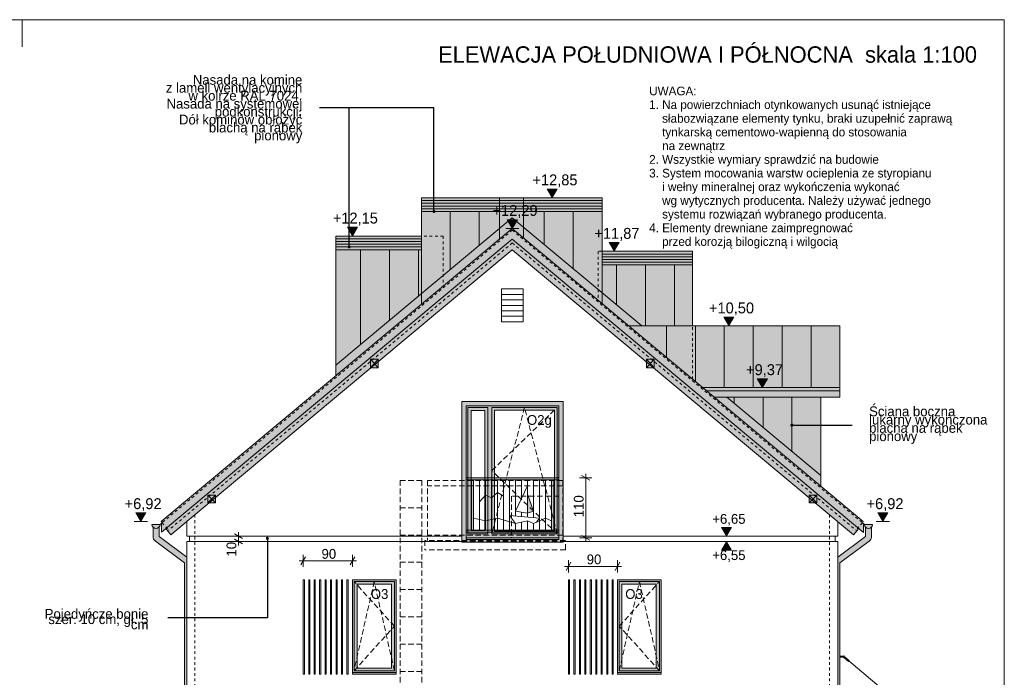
# Model space of a CAD drawing. Extents: x -149893 to 127691, y 5328 to 37028.
# Tile 28 of 88: x -43348 to -25305, y 24975 to 37028. Entities that reach past the tile are written whole.
import ezdxf

# ---------------------------------------------------------------- set-up
doc = ezdxf.new("R2010")
doc.units = 0
doc.header["$MEASUREMENT"] = 0
doc.linetypes.add('Hidden Line', pattern=[100, 50, -50])
doc.linetypes.add('Krawędzie ukryte', pattern=[150, 100, -50])
for name, color, linetype, lineweight in [('A-Opisy_Nr_Pióra__21', 7, 'Continuous', 13), ('Arch balustrady_Nr_Pióra__101', 8, 'Continuous', 13), ('Arch balustrady_Nr_Pióra__5', 7, 'Continuous', 13), ('Arch okna_Nr_Pióra__100', 2, 'Continuous', 13), ('Arch okna_Nr_Pióra__5', 7, 'Continuous', 13), ('Arch opisy okien_Nr_Pióra__21', 7, 'Continuous', 13), ('Arch opisy_Nr_Pióra__21', 7, 'Continuous', 13), ('ARCH TABELA_Nr_Pióra__21', 7, 'Continuous', 13), ('Arch wymiary_Nr_Pióra__21', 7, 'Continuous', 13), ('Arch wymiary_Nr_Pióra__5', 7, 'Continuous', 13), ('Arch wyposażenie_Nr_Pióra__21', 7, 'Continuous', 13), ('INWENT DACH_Nr_Pióra__21', 7, 'Continuous', 13), ('INWENT KONST. DREWNIANA_Nr_Pióra__21', 7, 'Continuous', 13), ('INWENT ODWODNIENIE_Nr_Pióra__21', 7, 'Continuous', 13), ('INWENT. OKNA_Nr_Pióra__5', 7, 'Continuous', 13), ('INWENT.ŚCIANY_Nr_Pióra__5', 7, 'Continuous', 13)]:
    doc.layers.add(name, color=color, linetype=linetype, lineweight=lineweight)
for name, color, linetype, lineweight, true_color in [('ARCH dach_Nr_Pióra__2', 7, 'Continuous', 13, 0x7f7f7f), ('arch izolacje_Nr_Pióra__9', 7, 'Continuous', 13, 0x3dad99), ('Arch kolorystyka_Nr_Pióra__74', 7, 'Continuous', 20, 0xe4ad2c), ('Arch kolorystyka_Nr_Pióra__81', 7, 'Continuous', 13, 0x6a6a6a), ('Arch okna_Nr_Pióra__82', 7, 'Continuous', 20, 0xaaaaaa), ('INWENT BALUSTRADY_Nr_Pióra__2', 7, 'Continuous', 13, 0x7f7f7f), ('INWENT STROPY_Nr_Pióra__2', 7, 'Continuous', 13, 0x7f7f7f), ('INWENT.ŚCIANY_Nr_Pióra__2', 7, 'Continuous', 13, 0x7f7f7f)]:
    doc.layers.add(name, color=color, linetype=linetype, lineweight=lineweight, true_color=true_color)
doc.layers.add('Arch wymiary', color=7, linetype='Continuous')
doc.styles.add('GENERATED_STYLE_1', font='txt')
doc.styles.add('GENERATED_STYLE_11', font='txt')
doc.styles.add('GENERATED_STYLE_12', font='txt')
doc.styles.add('GENERATED_STYLE_3', font='txt')
doc.styles.add('GENERATED_STYLE_4', font='txt')
doc.styles.add('GENERATED_STYLE_8', font='txt')
doc.dimstyles.new('GENERATED_STYLE__5', dxfattribs={"dimtxt": 179.999995, "dimasz": 114, "dimexe": 0.18, "dimexo": 0, "dimgap": 0.09, "dimtad": 1, "dimtih": 1, "dimtoh": 1, "dimdec": 0, "dimlfac": 0.1, "dimzin": 0, "dimdsep": 46, "dimtxsty": 'GENERATED_STYLE_3', "dimblk": 'ARROWHEAD_2', "dimblk1": 'ARROWHEAD_2', "dimblk2": 'ARROWHEAD_2', "dimcen": 0.09, "dimclrd": 7, "dimclre": 7, "dimclrt": 7, "dimazin": 0, "dimtfac": 1, "dimtdec": 4, "dimtmove": 0, "dimatfit": 3, "dimfxl": 0, "dimtolj": 1, "dimtzin": 0, "dimarcsym": 0})
doc.dimstyles.new('GENERATED_STYLE__6', dxfattribs={"dimtxt": 179.999995, "dimasz": 114, "dimexe": 0.18, "dimexo": 0, "dimgap": 0.09, "dimtad": 1, "dimdec": 0, "dimlfac": 0.1, "dimzin": 0, "dimdsep": 46, "dimtxsty": 'GENERATED_STYLE_3', "dimblk": 'ARROWHEAD_2', "dimblk1": 'ARROWHEAD_2', "dimblk2": 'ARROWHEAD_2', "dimcen": 0.09, "dimclrd": 7, "dimclre": 7, "dimclrt": 7, "dimazin": 0, "dimtfac": 1, "dimtdec": 4, "dimtmove": 0, "dimatfit": 3, "dimfxl": 0, "dimtolj": 1, "dimtzin": 0, "dimarcsym": 0})
doc.dimstyles.new('GENERATED_STYLE__8', dxfattribs={"dimtxt": 0.18, "dimasz": 109.44, "dimexe": 0.18, "dimexo": 0.0625, "dimgap": 0.09, "dimtad": 0, "dimtih": 1, "dimtoh": 1, "dimdec": 4, "dimzin": 0, "dimdsep": 46, "dimcen": 0.09, "dimadec": 0, "dimazin": 0, "dimtfac": 1, "dimtdec": 4, "dimtmove": 0, "dimatfit": 3, "dimldrblk": 'ARROWHEAD_11', "dimfxl": 0, "dimtolj": 1, "dimtzin": 0, "dimarcsym": 0})

# ---------------------------------------------------------------- blocks, each defined once
blk = doc.blocks.new('Wymiary_34', base_point=(-33591, 33763))
at = {"layer": 'Arch wymiary_Nr_Pióra__21', "linetype": 'Continuous'}
blk.add_hatch(color=256, dxfattribs=at).paths.add_polyline_path([(-33591, 33763), (-33684, 33923), (-33498, 33923)], flags=0)
for p, q in [((-33591, 33763), (-33684, 33923)), ((-33684, 33923), (-33498, 33923)), ((-33498, 33923), (-33591, 33763)), ((-33591, 33763), (-33711, 33763)), ((-33591, 33763), (-33471, 33763))]:
    blk.add_line(p, q, dxfattribs=at)
at = {"layer": 'Arch wymiary_Nr_Pióra__21', "insert": (-33952, 33955), "char_height": 200, "attachment_point": 7, "style": 'GENERATED_STYLE_1'}
blk.add_mtext('{+12,85}', dxfattribs=at)
blk = doc.blocks.new('Wymiary_35', base_point=(-30354, 31416))
at = {"layer": 'Arch wymiary_Nr_Pióra__21', "linetype": 'Continuous'}
blk.add_hatch(color=256, dxfattribs=at).paths.add_polyline_path([(-30354, 31416), (-30447, 31576), (-30262, 31576)], flags=0)
for p, q in [((-30354, 31416), (-30447, 31576)), ((-30447, 31576), (-30262, 31576)), ((-30262, 31576), (-30354, 31416)), ((-30354, 31416), (-30474, 31416)), ((-30354, 31416), (-30234, 31416))]:
    blk.add_line(p, q, dxfattribs=at)
at = {"layer": 'Arch wymiary_Nr_Pióra__21', "insert": (-30716, 31608), "char_height": 200, "attachment_point": 7, "style": 'GENERATED_STYLE_1'}
blk.add_mtext('{+10,50}', dxfattribs=at)
blk = doc.blocks.new('Wymiary_36', base_point=(-29740, 30284))
at = {"layer": 'Arch wymiary_Nr_Pióra__21', "linetype": 'Continuous'}
blk.add_hatch(color=256, dxfattribs=at).paths.add_polyline_path([(-29740, 30284), (-29833, 30444), (-29647, 30444)], flags=0)
for p, q in [((-29740, 30284), (-29833, 30444)), ((-29833, 30444), (-29647, 30444)), ((-29647, 30444), (-29740, 30284)), ((-29740, 30284), (-29860, 30284)), ((-29740, 30284), (-29620, 30284))]:
    blk.add_line(p, q, dxfattribs=at)
at = {"layer": 'Arch wymiary_Nr_Pióra__21', "insert": (-30037, 30476), "char_height": 200, "attachment_point": 7, "style": 'GENERATED_STYLE_1'}
blk.add_mtext('{+9,37}', dxfattribs=at)
blk = doc.blocks.new('Wymiary_37', base_point=(-27531, 27828))
at = {"layer": 'Arch wymiary_Nr_Pióra__21', "linetype": 'Continuous'}
blk.add_hatch(color=256, dxfattribs=at).paths.add_polyline_path([(-27531, 27828), (-27624, 27988), (-27439, 27988)], flags=0)
for p, q in [((-27531, 27828), (-27624, 27988)), ((-27624, 27988), (-27439, 27988)), ((-27439, 27988), (-27531, 27828)), ((-27531, 27828), (-27651, 27828)), ((-27531, 27828), (-27411, 27828))]:
    blk.add_line(p, q, dxfattribs=at)
at = {"layer": 'Arch wymiary_Nr_Pióra__21', "insert": (-27829, 28020), "char_height": 200, "attachment_point": 7, "style": 'GENERATED_STYLE_1'}
blk.add_mtext('{+6,92}', dxfattribs=at)
blk = doc.blocks.new('Wymiary_38', base_point=(-41128, 27828))
at = {"layer": 'Arch wymiary_Nr_Pióra__21', "linetype": 'Continuous'}
blk.add_hatch(color=256, dxfattribs=at).paths.add_polyline_path([(-41128, 27828), (-41220, 27988), (-41035, 27988)], flags=0)
for p, q in [((-41128, 27828), (-41220, 27988)), ((-41220, 27988), (-41035, 27988)), ((-41035, 27988), (-41128, 27828)), ((-41128, 27828), (-41248, 27828)), ((-41128, 27828), (-41008, 27828))]:
    blk.add_line(p, q, dxfattribs=at)
at = {"layer": 'Arch wymiary_Nr_Pióra__21', "insert": (-41425, 28020), "char_height": 200, "attachment_point": 7, "style": 'GENERATED_STYLE_1'}
blk.add_mtext('{+6,92}', dxfattribs=at)
blk = doc.blocks.new('Wymiary_39', base_point=(-34322, 33203))
at = {"layer": 'Arch wymiary_Nr_Pióra__21', "linetype": 'Continuous'}
blk.add_hatch(color=256, dxfattribs=at).paths.add_polyline_path([(-34322, 33203), (-34415, 33363), (-34229, 33363)], flags=0)
for p, q in [((-34322, 33203), (-34442, 33203)), ((-34322, 33203), (-34415, 33363)), ((-34415, 33363), (-34229, 33363)), ((-34229, 33363), (-34322, 33203)), ((-34322, 33203), (-34202, 33203))]:
    blk.add_line(p, q, dxfattribs=at)
at = {"layer": 'Arch wymiary_Nr_Pióra__21', "insert": (-34683, 33395), "char_height": 200, "attachment_point": 7, "style": 'GENERATED_STYLE_1'}
blk.add_mtext('{+12,29}', dxfattribs=at)
blk = doc.blocks.new('Wymiary_40', base_point=(-37249, 33063))
at = {"layer": 'Arch wymiary_Nr_Pióra__21', "linetype": 'Continuous'}
blk.add_hatch(color=256, dxfattribs=at).paths.add_polyline_path([(-37249, 33063), (-37342, 33223), (-37156, 33223)], flags=0)
for p, q in [((-37249, 33063), (-37342, 33223)), ((-37342, 33223), (-37156, 33223)), ((-37156, 33223), (-37249, 33063)), ((-37249, 33063), (-37369, 33063)), ((-37249, 33063), (-37129, 33063))]:
    blk.add_line(p, q, dxfattribs=at)
at = {"layer": 'Arch wymiary_Nr_Pióra__21', "insert": (-37610, 33255), "char_height": 200, "attachment_point": 7, "style": 'GENERATED_STYLE_1'}
blk.add_mtext('{+12,15}', dxfattribs=at)
blk = doc.blocks.new('Wymiary_41', base_point=(-32454, 32783))
at = {"layer": 'Arch wymiary_Nr_Pióra__21', "linetype": 'Continuous'}
blk.add_hatch(color=256, dxfattribs=at).paths.add_polyline_path([(-32454, 32783), (-32547, 32943), (-32362, 32943)], flags=0)
for p, q in [((-32454, 32783), (-32547, 32943)), ((-32547, 32943), (-32362, 32943)), ((-32362, 32943), (-32454, 32783)), ((-32454, 32783), (-32574, 32783)), ((-32454, 32783), (-32334, 32783))]:
    blk.add_line(p, q, dxfattribs=at)
at = {"layer": 'Arch wymiary_Nr_Pióra__21', "insert": (-32816, 32975), "char_height": 200, "attachment_point": 7, "style": 'GENERATED_STYLE_1'}
blk.add_mtext('{+11,87}', dxfattribs=at)
blk = doc.blocks.new('*D371')
at = {"layer": 'Arch wymiary_Nr_Pióra__5', "linetype": 'Continuous'}
for p, q in [((-38225, 27109), (-38152, 27109)), ((-38108, 27184), (-38195, 27034)), ((-38152, 26997), (-38152, 27222)), ((-38152, 27109), (-37252, 27109)), ((-37295, 27034), (-37208, 27184)), ((-37252, 26997), (-37252, 27222)), ((-37252, 27109), (-37178, 27109))]:
    blk.add_line(p, q, dxfattribs=at)
at = {"layer": 'Arch wymiary_Nr_Pióra__5', "insert": (-37817, 27145), "char_height": 180, "attachment_point": 7, "style": 'GENERATED_STYLE_3'}
blk.add_mtext('{90}', dxfattribs=at)
blk = doc.blocks.new('ARROWHEAD_2')
at = {"color": 0, "linetype": 'Continuous', "lineweight": 0}
for p, q in [((0, 0), (-1, 0)), ((-0.38, -0.66), (0.38, 0.66))]:
    blk.add_line(p, q, dxfattribs=at)
blk = doc.blocks.new('*D372')
at = {"layer": 'Arch wymiary_Nr_Pióra__5', "linetype": 'Continuous'}
for p, q in [((-33248, 27083), (-33335, 26933)), ((-33292, 26895), (-33292, 27120)), ((-32435, 26933), (-32348, 27083)), ((-32392, 26895), (-32392, 27120)), ((-33365, 27008), (-33292, 27008)), ((-33292, 27008), (-32392, 27008)), ((-32392, 27008), (-32318, 27008))]:
    blk.add_line(p, q, dxfattribs=at)
at = {"layer": 'Arch wymiary_Nr_Pióra__5', "insert": (-32957, 27044), "char_height": 180, "attachment_point": 7, "style": 'GENERATED_STYLE_3'}
blk.add_mtext('{90}', dxfattribs=at)
blk = doc.blocks.new('*D373')
at = {"layer": 'Arch wymiary_Nr_Pióra__5', "linetype": 'Continuous'}
for p, q in [((-32976, 28633), (-32976, 28706)), ((-32864, 28633), (-33089, 28633)), ((-32901, 28590), (-33051, 28676)), ((-32976, 27533), (-32976, 28633)), ((-32864, 27533), (-33089, 27533)), ((-33051, 27576), (-32901, 27490)), ((-32976, 27459), (-32976, 27533))]:
    blk.add_line(p, q, dxfattribs=at)
at = {"layer": 'Arch wymiary_Nr_Pióra__5', "insert": (-33012, 27910), "char_height": 180, "attachment_point": 7, "rotation": 90, "style": 'GENERATED_STYLE_3'}
blk.add_mtext('{110}', dxfattribs=at)
blk = doc.blocks.new('Wymiary_101', base_point=(-30395, 27563))
at = {"layer": 'Arch wymiary_Nr_Pióra__5', "linetype": 'Continuous'}
blk.add_hatch(color=256, dxfattribs=at).paths.add_polyline_path([(-30395, 27563), (-30487, 27723), (-30302, 27723)], flags=0)
for p, q in [((-30395, 27563), (-30487, 27723)), ((-30487, 27723), (-30302, 27723)), ((-30302, 27723), (-30395, 27563)), ((-30395, 27563), (-30515, 27563)), ((-30395, 27563), (-30275, 27563))]:
    blk.add_line(p, q, dxfattribs=at)
at = {"layer": 'Arch wymiary_Nr_Pióra__5', "insert": (-30657, 27755), "char_height": 180, "attachment_point": 7, "style": 'GENERATED_STYLE_3'}
blk.add_mtext('{+6,65}', dxfattribs=at)
blk = doc.blocks.new('Wymiary_102', base_point=(-30395, 27463))
at = {"layer": 'Arch wymiary_Nr_Pióra__5', "linetype": 'Continuous'}
blk.add_hatch(color=256, dxfattribs=at).paths.add_polyline_path([(-30395, 27463), (-30487, 27303), (-30302, 27303)], flags=0)
for p, q in [((-30395, 27463), (-30515, 27463)), ((-30395, 27463), (-30487, 27303)), ((-30395, 27463), (-30275, 27463)), ((-30302, 27303), (-30395, 27463)), ((-30487, 27303), (-30302, 27303))]:
    blk.add_line(p, q, dxfattribs=at)
at = {"layer": 'Arch wymiary_Nr_Pióra__5', "insert": (-30657, 27091), "char_height": 180, "attachment_point": 7, "style": 'GENERATED_STYLE_3'}
blk.add_mtext('{+6,55}', dxfattribs=at)
blk = doc.blocks.new('*D418')
at = {"layer": 'Arch wymiary_Nr_Pióra__5', "linetype": 'Continuous'}
for p, q in [((-39264, 27520), (-39414, 27606)), ((-39339, 27563), (-39339, 27636)), ((-39226, 27563), (-39451, 27563)), ((-39226, 27463), (-39451, 27463)), ((-39414, 27506), (-39264, 27420)), ((-39339, 27463), (-39339, 27563)), ((-39339, 27389), (-39339, 27463))]:
    blk.add_line(p, q, dxfattribs=at)
at = {"layer": 'Arch wymiary_Nr_Pióra__5', "insert": (-39375, 27189), "char_height": 180, "attachment_point": 7, "rotation": 90, "style": 'GENERATED_STYLE_3'}
blk.add_mtext('{10}', dxfattribs=at)
blk = doc.blocks.new('ARROWHEAD_11')
at = {"color": 0, "linetype": 'Continuous', "lineweight": 0}
blk.add_line((0, 0), (-1, 0), dxfattribs=at)
at = {"color": 0, "linetype": 'Continuous', "lineweight": 0, "const_width": 0.25, "flags": 128}
blk.add_lwpolyline([(-0.125, 0, 1), (0.125, 0, 1)], format="xyb", close=True, dxfattribs=at)

msp = doc.modelspace()

# ---------------------------------------------------------------- hatches: boundary and pattern name
at = {"layer": 'Arch balustrady_Nr_Pióra__101', "linetype": 'Continuous'}
for points in [[(-35166.7, 28592.8), (-33466.7, 28592.8), (-33466.7, 28632.8), (-35166.7, 28632.8)], [(-35031.7, 27672.8), (-35031.7, 28592.8), (-35071.7, 28592.8), (-35071.7, 27672.8)], [(-33561.7, 27672.8), (-33561.7, 28592.8), (-33601.7, 28592.8), (-33601.7, 27672.8)], [(-34041.7, 28332.8), (-34041.7, 27982.8), (-33931.7, 28022.8)], [(-35166.7, 27632.8), (-33466.7, 27632.8), (-33466.7, 27672.8), (-35166.7, 27672.8)]]:
    msp.add_hatch(color=256, dxfattribs=at).paths.add_polyline_path(points, flags=0)
at = {"layer": 'Arch kolorystyka_Nr_Pióra__74', "linetype": 'Continuous'}
msp.add_hatch(color=256, dxfattribs=at).paths.add_polyline_path([(-40575.7, 27585.4), (-39872.8, 28172.8), (-39761.7, 28172.8), (-39761.7, 28265.6), (-36911.2, 30647.8), (-36781.7, 30647.8), (-36781.7, 30756), (-34321.7, 32811.8), (-31861.7, 30756), (-31861.7, 30647.8), (-31732.3, 30647.8), (-28881.7, 28265.6), (-28881.7, 28172.8), (-28770.7, 28172.8), (-28067.7, 27585.4), (-27971.6, 27700.5), (-34321.7, 33007.3), (-40671.9, 27700.5)], flags=0)
at = {"layer": 'Arch kolorystyka_Nr_Pióra__81', "linetype": 'Continuous'}
for points in [[(-27887.6, 27630.3), (-27887.6, 27793.2), (-27906.7, 27809.2), (-27890.7, 27828.4), (-28666.7, 28476.9), (-28666.7, 30111.6), (-28316.7, 30111.6), (-28316.7, 31416.1), (-31016.7, 31416.1), (-31016.7, 32782.8), (-32676.7, 32782.8), (-32676.7, 33762.8), (-35986.7, 33762.8), (-35986.7, 33062.8), (-37556.7, 33062.8), (-37556.7, 30499.3), (-40752.8, 27828.4), (-40736.7, 27809.2), (-40752.1, 27796.4), (-40752.1, 27633.5), (-40676, 27697.1), (-34321.7, 33007.3)], [(-40925.1, 27777.2, 0.189103), (-40905.1, 27726.2), (-40905.1, 27557.3, 0.2367763), (-40860.9, 27469.2), (-40326.7, 27070.8), (-40326.7, 21520.7), (-40326.7, 21460.7), (-40326.7, 19292.8), (-40216.7, 19292.8), (-40216.7, 20652.8), (-40286.7, 20652.8), (-40286.7, 27178.2), (-40795.1, 27557.3), (-40795.1, 27726.2, 0.189103), (-40775.1, 27777.2)], [(-28426.7, 20652.8), (-28426.7, 19492.8), (-28316.7, 19492.8), (-28316.7, 27070.8), (-27782.6, 27469.2, 0.2367763), (-27738.4, 27557.3), (-27738.4, 27726.2, 0.189103), (-27718.4, 27777.2), (-27868.4, 27777.2, 0.189103), (-27848.4, 27726.2), (-27848.4, 27557.3), (-28356.7, 27178.2), (-28356.7, 20652.8)]]:
    msp.add_hatch(color=256, dxfattribs=at).paths.add_polyline_path(points, flags=0)
at = {"layer": 'Arch okna_Nr_Pióra__100', "linetype": 'Continuous'}
h = msp.add_hatch(color=256, dxfattribs=at)
h.paths.add_polyline_path([(-35246.7, 27452.8), (-33386.7, 27452.8), (-33386.7, 30032.8), (-35246.7, 30032.8)], flags=0)
h.paths.add_polyline_path([(-35166.7, 27502.8), (-33466.7, 27502.8), (-33466.7, 29952.8), (-35166.7, 29952.8)], flags=0)
h = msp.add_hatch(color=256, dxfattribs=at)
h.paths.add_polyline_path([(-35136.7, 27602.8), (-34766.7, 27602.8), (-34766.7, 29922.8), (-35136.7, 29922.8)], flags=0)
h.paths.add_polyline_path([(-35076.7, 29862.8), (-35076.7, 27662.8), (-34826.7, 27662.8), (-34826.7, 29862.8)], flags=0)
at = {"layer": 'Arch okna_Nr_Pióra__82', "linetype": 'Continuous'}
h = msp.add_hatch(color=256, dxfattribs=at)
h.paths.add_polyline_path([(-35166.7, 27502.8), (-33466.7, 27502.8), (-33466.7, 29952.8), (-35166.7, 29952.8)], flags=0)
h.paths.add_polyline_path([(-33546.7, 27652.8), (-34646.7, 27652.8), (-34646.7, 29872.8), (-33546.7, 29872.8)], flags=0)
h.paths.add_polyline_path([(-34766.7, 27602.8), (-35136.7, 27602.8), (-35136.7, 29922.8), (-34766.7, 29922.8)], flags=0)
h = msp.add_hatch(color=256, dxfattribs=at)
h.paths.add_polyline_path([(-37251.7, 25032.8), (-36451.7, 25032.8), (-36451.7, 26762.8), (-37251.7, 26762.8)], flags=0)
h.paths.add_polyline_path([(-37161.7, 25142.8), (-37161.7, 26682.8), (-36531.7, 26682.8), (-36531.7, 25142.8)], flags=0)
h = msp.add_hatch(color=256, dxfattribs=at)
h.paths.add_polyline_path([(-31591.7, 25032.8), (-32391.7, 25032.8), (-32391.7, 26762.8), (-31591.7, 26762.8)], flags=0)
h.paths.add_polyline_path([(-31681.7, 25142.8), (-32311.7, 25142.8), (-32311.7, 26682.8), (-31681.7, 26682.8)], flags=0)

# ---------------------------------------------------------------- linework, layer by layer
at = {"layer": 'Arch balustrady_Nr_Pióra__5', "linetype": 'Continuous'}
for p, q in [((-35166.7, 28632.8), (-33466.7, 28632.8)), ((-35166.7, 28592.8), (-33466.7, 28592.8)), ((-35071.7, 28592.8), (-35071.7, 27672.8)), ((-35031.7, 28592.8), (-35031.7, 27672.8)), ((-35031.7, 28592.8), (-35031.7, 27672.8)), ((-34921.7, 28592.8), (-34921.7, 27672.8)), ((-34811.7, 28592.8), (-34811.7, 27672.8)), ((-34701.7, 28592.8), (-34701.7, 27672.8)), ((-34591.7, 28592.8), (-34591.7, 27672.8)), ((-34481.7, 28592.8), (-34481.7, 27672.8)), ((-34371.7, 28592.8), (-34371.7, 27672.8)), ((-34261.7, 28592.8), (-34261.7, 27932.8)), ((-34151.7, 28592.8), (-34151.7, 28252.8)), ((-34041.7, 28592.8), (-34041.7, 27912.8)), ((-33931.7, 28592.8), (-33931.7, 27902.8)), ((-33821.7, 28592.8), (-33821.7, 27672.8)), ((-33711.7, 28592.8), (-33711.7, 27672.8)), ((-33601.7, 28592.8), (-33601.7, 27672.8)), ((-33561.7, 28592.8), (-33561.7, 27672.8)), ((-34701.7, 28262.8), (-34591.7, 28362.8)), ((-34591.7, 28362.8), (-34481.7, 28292.8)), ((-34041.7, 28482.8), (-34261.7, 28022.8)), ((-33931.7, 28022.8), (-34041.7, 28332.8)), ((-34921.7, 28192.8), (-34811.7, 28312.8)), ((-34811.7, 28312.8), (-34701.7, 28262.8)), ((-34041.7, 27982.8), (-34261.7, 28022.8)), ((-34151.7, 28002.8), (-34151.7, 27922.8)), ((-33931.7, 28022.8), (-34041.7, 27982.8)), ((-34811.7, 27842.8), (-35031.7, 27892.8)), ((-34591.7, 27892.8), (-34811.7, 27842.8)), ((-34261.7, 27792.8), (-34591.7, 27892.8)), ((-33821.7, 27892.8), (-34371.7, 27942.8)), ((-34261.7, 27792.8), (-34371.7, 27942.8)), ((-34041.7, 27842.8), (-34261.7, 27792.8)), ((-34261.7, 27792.8), (-34261.7, 27672.8)), ((-34151.7, 27817.8), (-34151.7, 27672.8)), ((-33931.7, 27792.8), (-34041.7, 27842.8)), ((-34041.7, 27842.8), (-34041.7, 27672.8)), ((-33821.7, 27842.8), (-33931.7, 27792.8)), ((-33931.7, 27792.8), (-33931.7, 27672.8)), ((-33821.7, 27892.8), (-33876.7, 27817.8)), ((-33711.7, 27892.8), (-33821.7, 27842.8)), ((-33601.7, 27842.8), (-33711.7, 27892.8)), ((-35166.7, 27672.8), (-33466.7, 27672.8)), ((-35166.7, 27632.8), (-33466.7, 27632.8))]:
    msp.add_line(p, q, dxfattribs=at)
at = {"layer": 'ARCH dach_Nr_Pióra__2', "linetype": 'Continuous'}
for p, q in [((-35986.7, 33712.8), (-32676.7, 33712.8)), ((-35986.7, 33662.8), (-32676.7, 33662.8)), ((-35986.7, 33612.8), (-32676.7, 33612.8)), ((-35986.7, 33562.8), (-32676.7, 33562.8)), ((-37556.7, 30694.8), (-34321.7, 33398.3)), ((-35986.7, 33512.8), (-32676.7, 33512.8)), ((-35456.7, 33512.8), (-35456.7, 32449.8)), ((-34926.7, 33512.8), (-34926.7, 32892.7)), ((-31949.8, 31416.1), (-34321.7, 33398.3)), ((-33736.7, 33512.8), (-33736.7, 32909.4)), ((-33206.7, 33512.8), (-33206.7, 32466.5)), ((-37556.7, 33012.8), (-35986.7, 33012.8)), ((-37556.7, 32962.8), (-35986.7, 32962.8)), ((-37556.7, 32912.8), (-35986.7, 32912.8)), ((-37556.7, 32862.8), (-35986.7, 32862.8)), ((-37556.7, 32812.8), (-35986.7, 32812.8)), ((-37101.7, 31075.1), (-37101.7, 32812.8)), ((-36571.7, 31518), (-36571.7, 32812.8)), ((-36041.7, 31960.9), (-36041.7, 32812.8)), ((-32676.7, 32732.8), (-31016.7, 32732.8)), ((-32676.7, 32682.8), (-31016.7, 32682.8)), ((-32676.7, 32632.8), (-31016.7, 32632.8)), ((-32676.7, 32582.8), (-31016.7, 32582.8)), ((-32676.7, 32532.8), (-31016.7, 32532.8)), ((-32411.7, 31802.1), (-32411.7, 32532.8)), ((-31881.7, 31416.1), (-31881.7, 32532.8)), ((-31351.7, 31416.1), (-31351.7, 32532.8)), ((-34121.7, 31992.8), (-34521.7, 31992.8)), ((-34121.7, 31892.8), (-34521.7, 31892.8)), ((-34121.7, 31792.8), (-34521.7, 31792.8)), ((-34121.7, 31692.8), (-34521.7, 31692.8)), ((-34121.7, 31592.8), (-34521.7, 31592.8)), ((-31496.7, 31416.1), (-31496.7, 30842)), ((-30966.7, 31416.1), (-30966.7, 30399)), ((-30436.7, 31416.1), (-30436.7, 30284.3)), ((-29906.7, 31416.1), (-29906.7, 30284.3)), ((-29376.7, 31416.1), (-29376.7, 30284.3)), ((-28846.7, 31416.1), (-28846.7, 30284.3)), ((-28666.7, 28672.4), (-30388.9, 30111.6)), ((-30256.7, 30111.6), (-30256.7, 30001.2)), ((-29726.7, 30111.6), (-29726.7, 29558.3)), ((-29196.7, 30111.6), (-29196.7, 29115.3))]:
    msp.add_line(p, q, dxfattribs=at)
at = {"layer": 'arch izolacje_Nr_Pióra__9', "linetype": 'Continuous'}
for p, q in [((-35246.7, 30032.8), (-33386.7, 30032.8)), ((-35246.7, 30032.8), (-35246.7, 27452.8)), ((-33386.7, 30032.8), (-33386.7, 27452.8)), ((-40286.7, 27826.9), (-40286.7, 27562.8)), ((-28356.7, 27826.9), (-28356.7, 27562.8)), ((-40286.7, 27562.8), (-35246.7, 27562.8)), ((-40286.7, 27462.8), (-35246.7, 27462.8)), ((-40286.7, 27462.8), (-40286.7, 20652.8)), ((-40236.7, 27562.8), (-40236.7, 27462.8)), ((-35246.7, 27452.8), (-33386.7, 27452.8)), ((-33386.7, 27562.8), (-28356.7, 27562.8)), ((-33386.7, 27462.8), (-28356.7, 27462.8)), ((-28406.7, 27462.8), (-28406.7, 27562.8)), ((-28356.7, 27462.8), (-28356.7, 20652.8)), ((-38151.7, 26762.8), (-38151.7, 25032.8)), ((-38151.7, 26762.8), (-38131.7, 26762.8)), ((-38131.7, 26762.8), (-38131.7, 25032.8)), ((-38051.7, 26762.8), (-38051.7, 25032.8)), ((-38051.7, 26762.8), (-38031.7, 26762.8)), ((-38031.7, 26762.8), (-38031.7, 25032.8)), ((-37951.7, 26762.8), (-37951.7, 25032.8)), ((-37951.7, 26762.8), (-37931.7, 26762.8)), ((-37931.7, 26762.8), (-37931.7, 25032.8)), ((-37851.7, 26762.8), (-37831.7, 26762.8)), ((-37851.7, 26762.8), (-37851.7, 25032.8)), ((-37831.7, 26762.8), (-37831.7, 25032.8)), ((-37751.7, 26762.8), (-37731.7, 26762.8)), ((-37751.7, 26762.8), (-37751.7, 25032.8)), ((-37731.7, 26762.8), (-37731.7, 25032.8)), ((-37651.7, 26762.8), (-37651.7, 25032.8)), ((-37651.7, 26762.8), (-37631.7, 26762.8)), ((-37631.7, 26762.8), (-37631.7, 25032.8)), ((-37551.7, 26762.8), (-37551.7, 25032.8)), ((-37551.7, 26762.8), (-37531.7, 26762.8)), ((-37531.7, 26762.8), (-37531.7, 25032.8)), ((-37451.7, 26762.8), (-37451.7, 25032.8)), ((-37451.7, 26762.8), (-37431.7, 26762.8)), ((-37431.7, 26762.8), (-37431.7, 25032.8)), ((-37351.7, 26762.8), (-37351.7, 25032.8)), ((-37351.7, 26762.8), (-37331.7, 26762.8)), ((-37331.7, 26762.8), (-37331.7, 25032.8)), ((-33291.7, 26762.8), (-33291.7, 25032.8)), ((-33291.7, 26762.8), (-33271.7, 26762.8)), ((-33271.7, 26762.8), (-33271.7, 25032.8)), ((-33191.7, 26762.8), (-33191.7, 25032.8)), ((-33191.7, 26762.8), (-33171.7, 26762.8)), ((-33171.7, 26762.8), (-33171.7, 25032.8)), ((-33091.7, 26762.8), (-33091.7, 25032.8)), ((-33091.7, 26762.8), (-33071.7, 26762.8)), ((-33071.7, 26762.8), (-33071.7, 25032.8)), ((-32991.7, 26762.8), (-32971.7, 26762.8)), ((-32991.7, 26762.8), (-32991.7, 25032.8)), ((-32971.7, 26762.8), (-32971.7, 25032.8)), ((-32891.7, 26762.8), (-32871.7, 26762.8)), ((-32891.7, 26762.8), (-32891.7, 25032.8)), ((-32871.7, 26762.8), (-32871.7, 25032.8)), ((-32791.7, 26762.8), (-32791.7, 25032.8)), ((-32791.7, 26762.8), (-32771.7, 26762.8)), ((-32771.7, 26762.8), (-32771.7, 25032.8)), ((-32691.7, 26762.8), (-32691.7, 25032.8)), ((-32691.7, 26762.8), (-32671.7, 26762.8)), ((-32671.7, 26762.8), (-32671.7, 25032.8)), ((-32591.7, 26762.8), (-32591.7, 25032.8)), ((-32591.7, 26762.8), (-32571.7, 26762.8)), ((-32571.7, 26762.8), (-32571.7, 25032.8)), ((-32491.7, 26762.8), (-32491.7, 25032.8)), ((-32491.7, 26762.8), (-32471.7, 26762.8)), ((-32471.7, 26762.8), (-32471.7, 25032.8)), ((-38151.7, 25032.8), (-38131.7, 25032.8)), ((-38051.7, 25032.8), (-38031.7, 25032.8)), ((-37951.7, 25032.8), (-37931.7, 25032.8)), ((-37851.7, 25032.8), (-37831.7, 25032.8)), ((-37751.7, 25032.8), (-37731.7, 25032.8)), ((-37651.7, 25032.8), (-37631.7, 25032.8)), ((-37551.7, 25032.8), (-37531.7, 25032.8)), ((-37451.7, 25032.8), (-37431.7, 25032.8)), ((-37351.7, 25032.8), (-37331.7, 25032.8)), ((-33291.7, 25032.8), (-33271.7, 25032.8)), ((-33191.7, 25032.8), (-33171.7, 25032.8)), ((-33091.7, 25032.8), (-33071.7, 25032.8)), ((-32991.7, 25032.8), (-32971.7, 25032.8)), ((-32891.7, 25032.8), (-32871.7, 25032.8)), ((-32791.7, 25032.8), (-32771.7, 25032.8)), ((-32691.7, 25032.8), (-32671.7, 25032.8)), ((-32591.7, 25032.8), (-32571.7, 25032.8)), ((-32491.7, 25032.8), (-32471.7, 25032.8))]:
    msp.add_line(p, q, dxfattribs=at)
at = {"layer": 'Arch okna_Nr_Pióra__5', "linetype": 'Continuous'}
for p, q in [((-35136.7, 29922.8), (-34766.7, 29922.8)), ((-35136.7, 27602.8), (-35136.7, 29922.8)), ((-35076.7, 27662.8), (-35076.7, 29862.8)), ((-35076.7, 29862.8), (-34826.7, 29862.8)), ((-34826.7, 27662.8), (-34826.7, 29862.8)), ((-34766.7, 27602.8), (-34766.7, 29922.8)), ((-34696.7, 29922.8), (-33496.7, 29922.8)), ((-34696.7, 27602.8), (-34696.7, 29922.8)), ((-34646.7, 27652.8), (-34646.7, 29872.8)), ((-34646.7, 29872.8), (-33546.7, 29872.8)), ((-33546.7, 29872.8), (-33546.7, 27652.8)), ((-33496.7, 29922.8), (-33496.7, 27602.8)), ((-35076.7, 27662.8), (-34826.7, 27662.8)), ((-34646.7, 27652.8), (-33546.7, 27652.8)), ((-35136.7, 27602.8), (-34766.7, 27602.8)), ((-34696.7, 27602.8), (-33496.7, 27602.8)), ((-37221.7, 26732.8), (-37221.7, 25092.8)), ((-37221.7, 26732.8), (-36481.7, 26732.8)), ((-36481.7, 26732.8), (-36481.7, 25092.8)), ((-31621.7, 26732.8), (-32361.7, 26732.8)), ((-32361.7, 26732.8), (-32361.7, 25092.8)), ((-31621.7, 26732.8), (-31621.7, 25092.8)), ((-37161.7, 26682.8), (-36531.7, 26682.8)), ((-37161.7, 26682.8), (-37161.7, 25142.8)), ((-36531.7, 26682.8), (-36531.7, 25142.8)), ((-32311.7, 26682.8), (-32311.7, 25142.8)), ((-31681.7, 26682.8), (-32311.7, 26682.8)), ((-31681.7, 26682.8), (-31681.7, 25142.8)), ((-37221.7, 25092.8), (-36481.7, 25092.8)), ((-37161.7, 25142.8), (-36531.7, 25142.8)), ((-31621.7, 25092.8), (-32361.7, 25092.8)), ((-31681.7, 25142.8), (-32311.7, 25142.8))]:
    msp.add_line(p, q, dxfattribs=at)
at = {"layer": 'Arch okna_Nr_Pióra__5', "linetype": 'Krawędzie ukryte'}
for p, q in [((-34696.7, 28762.8), (-33496.7, 29922.8)), ((-34096.7, 29922.8), (-34696.7, 27602.8)), ((-33496.7, 27602.8), (-34096.7, 29922.8)), ((-33496.7, 27602.8), (-34696.7, 28762.8)), ((-36481.7, 25912.8), (-37221.7, 26732.8)), ((-36851.7, 26732.8), (-37221.7, 25092.8)), ((-36481.7, 25092.8), (-36851.7, 26732.8)), ((-32361.7, 25912.8), (-31621.7, 26732.8)), ((-32361.7, 25092.8), (-31991.7, 26732.8)), ((-31991.7, 26732.8), (-31621.7, 25092.8)), ((-37221.7, 25092.8), (-36481.7, 25912.8)), ((-31621.7, 25092.8), (-32361.7, 25912.8))]:
    msp.add_line(p, q, dxfattribs=at)
at = {"layer": 'ARCH TABELA_Nr_Pióra__21', "linetype": 'Continuous'}
for p, q in [((-67105, 37028.4), (-25305, 37028.4)), ((-43305, 36528.4), (-43305, 37028.4)), ((-43305, 36528.4), (-43305, 37028.4)), ((-43305, 36528.4), (-43305, 37028.4)), ((-25305, 37028.4), (-25305, 7328.4))]:
    msp.add_line(p, q, dxfattribs=at)
at = {"layer": 'Arch wyposażenie_Nr_Pióra__21', "linetype": 'Continuous'}
for p, q in [((-28316.7, 25362.5), (-28259.5, 25362.5)), ((-28316.7, 25362.5), (-28259.5, 25362.5)), ((-28316.7, 25342.5), (-28259.5, 25342.5)), ((-28316.7, 25342.5), (-28259.5, 25342.5)), ((-28162.8, 25267.7), (-28246.2, 25337.6)), ((-28162.8, 25267.7), (-28246.2, 25337.6)), ((-28150, 25283), (-28233.3, 25352.9)), ((-28150, 25283), (-28233.3, 25352.9)), ((-28150, 25283), (-28162.8, 25267.7)), ((-28150, 25283), (-28162.8, 25267.7)), ((-27047.5, 24344.9), (-28156.4, 25275.3)), ((-27047.5, 24344.9), (-28156.4, 25275.3))]:
    msp.add_line(p, q, dxfattribs=at)
msp.add_circle((-28248.3, 25352.5), 15, dxfattribs=at)
msp.add_circle((-28248.3, 25352.5), 15, dxfattribs=at)
at = {"layer": 'INWENT BALUSTRADY_Nr_Pióra__2', "linetype": 'Krawędzie ukryte'}
for p, q in [((-36376.7, 28582.8), (-36376.7, 24582.8)), ((-36376.7, 28582.8), (-35976.7, 28582.8)), ((-35976.7, 28582.8), (-35976.7, 24582.8)), ((-33396.7, 28582.8), (-35876.7, 28582.8)), ((-35876.7, 28582.8), (-35876.7, 27482.8)), ((-33396.7, 28582.8), (-33396.7, 27482.8)), ((-33396.7, 28482.8), (-35876.7, 28482.8)), ((-36376.7, 28082.8), (-35976.7, 28082.8)), ((-36376.7, 27582.8), (-35976.7, 27582.8)), ((-33396.7, 27582.8), (-35876.7, 27582.8)), ((-36376.7, 27082.8), (-35976.7, 27082.8)), ((-36376.7, 26582.8), (-35976.7, 26582.8)), ((-36376.7, 26082.8), (-35976.7, 26082.8)), ((-36376.7, 25582.8), (-35976.7, 25582.8)), ((-36376.7, 25082.8), (-35976.7, 25082.8))]:
    msp.add_line(p, q, dxfattribs=at)
at = {"layer": 'INWENT DACH_Nr_Pióra__21', "linetype": 'Continuous'}
for p, q in [((-34321.7, 33202.8), (-40752.8, 27828.4)), ((-34321.7, 33202.8), (-27890.7, 27828.4)), ((-34321.7, 33007.3), (-40752.1, 27633.5)), ((-34321.7, 33007.3), (-27887.6, 27630.3)), ((-40575.7, 27585.4), (-34321.7, 32811.8)), ((-28067.7, 27585.4), (-34321.7, 32811.8)), ((-28316.7, 31416.1), (-32183.7, 31416.1)), ((-28316.7, 30111.6), (-28316.7, 31416.1)), ((-28316.7, 30284.3), (-30829.4, 30284.3)), ((-28316.7, 30224.3), (-30757.6, 30224.3)), ((-28316.7, 30111.6), (-30622.8, 30111.6)), ((-40736.7, 27809.2), (-40775.1, 27777.2)), ((-40736.7, 27809.2), (-40752.8, 27828.4)), ((-40752.1, 27633.5), (-40752.1, 27796.4)), ((-27906.7, 27809.2), (-27890.7, 27828.4)), ((-27906.7, 27809.2), (-27868.4, 27777.2)), ((-27887.6, 27630.3), (-27887.6, 27793.2)), ((-40671.9, 27700.5), (-40575.7, 27585.4)), ((-27971.6, 27700.5), (-28067.7, 27585.4))]:
    msp.add_line(p, q, dxfattribs=at)
for centre in [(-40850.1, 27777.2), (-27793.4, 27777.2)]:
    msp.add_arc(centre, 75, 180, 0, dxfattribs=at)
at = {"layer": 'INWENT KONST. DREWNIANA_Nr_Pióra__21', "linetype": 'Hidden Line'}
for p, q in [((-34321.7, 33170.2), (-40736.7, 27809.2)), ((-34321.7, 33170.2), (-27906.7, 27809.2)), ((-34321.7, 32935.7), (-40621.3, 27671.1)), ((-34321.7, 32935.7), (-28022.2, 27671.1)), ((-40736.7, 27809.2), (-40621.3, 27671.1)), ((-27906.7, 27809.2), (-28022.2, 27671.1))]:
    msp.add_line(p, q, dxfattribs=at)
at = {"layer": 'INWENT KONST. DREWNIANA_Nr_Pióra__21', "linetype": 'Continuous'}
for p, q in [((-36921.7, 30647.8), (-36781.7, 30807.8)), ((-36781.7, 30647.8), (-36921.7, 30807.8)), ((-36921.7, 30807.8), (-36781.7, 30807.8)), ((-36921.7, 30647.8), (-36921.7, 30807.8)), ((-36781.7, 30807.8), (-36781.7, 30647.8)), ((-31721.7, 30647.8), (-31861.7, 30807.8)), ((-31861.7, 30647.8), (-31721.7, 30807.8)), ((-31861.7, 30807.8), (-31861.7, 30647.8)), ((-31721.7, 30807.8), (-31861.7, 30807.8)), ((-31721.7, 30647.8), (-31721.7, 30807.8)), ((-36781.7, 30647.8), (-36921.7, 30647.8)), ((-31861.7, 30647.8), (-31721.7, 30647.8)), ((-39761.7, 28172.8), (-39901.7, 28312.8)), ((-39901.7, 28172.8), (-39761.7, 28312.8)), ((-39901.7, 28312.8), (-39901.7, 28172.8)), ((-39761.7, 28312.8), (-39901.7, 28312.8)), ((-39901.7, 28172.8), (-39761.7, 28172.8)), ((-39761.7, 28172.8), (-39761.7, 28312.8)), ((-28881.7, 28172.8), (-28741.7, 28312.8)), ((-28741.7, 28172.8), (-28881.7, 28312.8)), ((-28881.7, 28312.8), (-28741.7, 28312.8)), ((-28881.7, 28172.8), (-28881.7, 28312.8)), ((-28741.7, 28172.8), (-28881.7, 28172.8)), ((-28741.7, 28312.8), (-28741.7, 28172.8))]:
    msp.add_line(p, q, dxfattribs=at)
at = {"layer": 'INWENT ODWODNIENIE_Nr_Pióra__21', "linetype": 'Continuous'}
for p, q in [((-40925.1, 27777.2), (-40775.1, 27777.2)), ((-40905.1, 27726.2), (-40905.1, 27557.3)), ((-40795.1, 27726.2), (-40795.1, 27557.3)), ((-27718.4, 27777.2), (-27868.4, 27777.2)), ((-27848.4, 27726.2), (-27848.4, 27557.3)), ((-27738.4, 27726.2), (-27738.4, 27557.3)), ((-40860.9, 27469.2), (-40326.7, 27070.8)), ((-40795.1, 27557.3), (-40286.7, 27178.2)), ((-27848.4, 27557.3), (-28356.7, 27178.2)), ((-27782.6, 27469.2), (-28316.7, 27070.8)), ((-40326.7, 27070.8), (-40326.7, 19292.8)), ((-28316.7, 27070.8), (-28316.7, 19492.8))]:
    msp.add_line(p, q, dxfattribs=at)
for centre, start, end in [((-40795.1, 27557.3), 180, 233.28385), ((-27848.4, 27557.3), 306.71615, 0)]:
    msp.add_arc(centre, 110, start, end, dxfattribs=at)
at = {"layer": 'INWENT STROPY_Nr_Pióra__2', "linetype": 'Krawędzie ukryte'}
for p, q in [((-33346.7, 27482.8), (-35926.7, 27482.8)), ((-33346.7, 27462.8), (-35926.7, 27462.8)), ((-33346.7, 27312.8), (-35926.7, 27312.8))]:
    msp.add_line(p, q, dxfattribs=at)
at = {"layer": 'INWENT. OKNA_Nr_Pióra__5', "linetype": 'Continuous'}
for p, q in [((-35166.7, 27532.8), (-35166.7, 27502.8)), ((-35166.7, 27502.8), (-33466.7, 27502.8)), ((-33466.7, 27502.8), (-33466.7, 27532.8)), ((-37251.7, 25062.8), (-37251.7, 25032.8)), ((-37251.7, 25032.8), (-36451.7, 25032.8)), ((-36451.7, 25032.8), (-36451.7, 25062.8)), ((-32391.7, 25062.8), (-32391.7, 25032.8)), ((-32391.7, 25032.8), (-31591.7, 25032.8)), ((-31591.7, 25032.8), (-31591.7, 25062.8))]:
    msp.add_line(p, q, dxfattribs=at)
at = {"layer": 'INWENT.ŚCIANY_Nr_Pióra__2', "linetype": 'Krawędzie ukryte'}
for p, q in [((-33466.7, 28292.8), (-34336.7, 28292.8)), ((-34336.7, 28292.8), (-34336.7, 27532.8)), ((-35926.7, 27482.8), (-35926.7, 27312.8)), ((-33346.7, 27312.8), (-33346.7, 27482.8))]:
    msp.add_line(p, q, dxfattribs=at)
at = {"layer": 'INWENT.ŚCIANY_Nr_Pióra__5', "linetype": 'Continuous'}
for p, q in [((-32676.7, 33762.8), (-35986.7, 33762.8)), ((-35986.7, 33762.8), (-35986.7, 31811.4)), ((-34556.7, 33762.8), (-34116.7, 33762.8)), ((-34556.7, 33762.8), (-34556.7, 33006.4)), ((-34116.7, 33762.8), (-34116.7, 33031.5)), ((-32676.7, 33762.8), (-32676.7, 31828.1)), ((-37556.7, 30499.3), (-37556.7, 33062.8)), ((-35986.7, 33062.8), (-37556.7, 33062.8)), ((-31016.7, 32782.8), (-32676.7, 32782.8)), ((-31016.7, 31416.1), (-31016.7, 32782.8)), ((-34521.7, 31492.8), (-34521.7, 32092.8)), ((-34521.7, 32092.8), (-34121.7, 32092.8)), ((-34121.7, 32092.8), (-34121.7, 31492.8)), ((-34121.7, 31492.8), (-34521.7, 31492.8)), ((-35166.7, 29952.8), (-33466.7, 29952.8)), ((-35166.7, 29952.8), (-35166.7, 27532.8)), ((-33466.7, 29952.8), (-33466.7, 27532.8)), ((-28666.7, 30111.6), (-28666.7, 28476.9)), ((-33466.7, 27532.8), (-35166.7, 27532.8)), ((-37251.7, 26762.8), (-36451.7, 26762.8)), ((-37251.7, 26762.8), (-37251.7, 25062.8)), ((-36451.7, 26762.8), (-36451.7, 25062.8)), ((-32391.7, 26762.8), (-31591.7, 26762.8)), ((-32391.7, 26762.8), (-32391.7, 25062.8)), ((-31591.7, 26762.8), (-31591.7, 25062.8)), ((-37251.7, 25062.8), (-36451.7, 25062.8)), ((-32391.7, 25062.8), (-31591.7, 25062.8))]:
    msp.add_line(p, q, dxfattribs=at)
at = {"layer": 'INWENT.ŚCIANY_Nr_Pióra__5', "linetype": 'Hidden Line'}
for p, q in [((-35586.7, 33062.8), (-35986.7, 33062.8)), ((-35586.7, 33062.8), (-35586.7, 32145.7)), ((-32746.7, 32782.8), (-32746.7, 31886.6)), ((-32676.7, 32782.8), (-32746.7, 32782.8)), ((-31016.7, 30440.8), (-31016.7, 31416.1)), ((-40136.7, 27952.3), (-40136.7, 20782.8)), ((-28506.7, 27952.3), (-28506.7, 20802.8))]:
    msp.add_line(p, q, dxfattribs=at)

# ---------------------------------------------------------------- block references
at = {"layer": 'Arch wymiary', "linetype": 'Continuous'}
for name, p in [('Wymiary_34', (-33590.9, 33762.8)), ('Wymiary_39', (-34321.7, 33202.8)), ('Wymiary_40', (-37249, 33062.8)), ('Wymiary_41', (-32454.4, 32782.8)), ('Wymiary_35', (-30354.4, 31416.1)), ('Wymiary_36', (-29740, 30284.3)), ('Wymiary_38', (-41127.6, 27828.4)), ('Wymiary_37', (-27531.4, 27828.4)), ('Wymiary_101', (-30394.5, 27562.8)), ('Wymiary_102', (-30394.5, 27462.8))]:
    msp.add_blockref(name, p, dxfattribs=at)

# ---------------------------------------------------------------- texts
at = {"layer": 'A-Opisy_Nr_Pióra__21', "linetype": 'Continuous', "insert": (-25805, 36540.4), "char_height": 300, "attachment_point": 3, "style": 'GENERATED_STYLE_12'}
msp.add_mtext('{ELEWACJA POŁUDNIOWA I PÓŁNOCNA  skala 1:100}', dxfattribs=at)
at = {"layer": 'Arch opisy okien_Nr_Pióra__21', "linetype": 'Continuous', "char_height": 180, "style": 'GENERATED_STYLE_8'}
for s, insert, attachment_point in [('{O2g}', (-33596.7, 29781.7), 3), ('{O3}', (-36592, 26591.7), 3), ('{O3}', (-32251.5, 26591.7), 1)]:
    msp.add_mtext(s, dxfattribs=dict(at, insert=insert, attachment_point=attachment_point))
at = {"layer": 'Arch opisy_Nr_Pióra__21', "linetype": 'Continuous'}
for s, insert, char_height, width, attachment_point, line_spacing_factor, style in [('{Nasada na komine \\Pz lameli wentylacyjnych\\Pw kolrze RAL 7024.\\PNasada na systemowej \\Ppodkonstrukcji.\\PDół kominów obłożyć \\Pblachą na rąbek pionowy}', (-38168.7, 35389), 180, 2470.03, 6, 0.485413, 'GENERATED_STYLE_4'), ('{Nasada na komine \\Pz lameli wentylacyjnych\\Pw kolrze RAL 7024.\\PNasada na systemowej \\Ppodkonstrukcji.\\PDół kominów obłożyć \\Pblachą na rąbek pionowy}', (-38168.7, 35389), 180, 2470.03, 6, 0.485413, 'GENERATED_STYLE_4'), ('{UWAGA:\\P1. Na powierzchniach otynkowanych usunąć istniejące  \\P    słabozwiązane elementy tynku, braki uzupełnić zaprawą \\P    tynkarską cementowo-wapienną do stosowania \\P    na zewnątrz\\P2. Wszystkie wymiary sprawdzić na budowie\\P3. System mocowania warstw ocieplenia ze styropianu \\P    i wełny mineralnej oraz wykończenia wykonać \\P    wg wytycznych producenta. Należy używać jednego \\P    systemu rozwiązań wybranego producenta.\\P4. Elementy drewniane zaimpregnować\\P    przed korozją bilogiczną i wilgocią}', (-31812.9, 32833.6), 160, 6280, 7, 0.940549, 'GENERATED_STYLE_11'), ('{Ściana boczna\\Plukarny wykończona \\Pblachą na rąbek pionowy}', (-27782.4, 29595.2), 180, 2470.03, 4, 0.505748, 'GENERATED_STYLE_4'), ('{Pojedyńcze bonie\\Pszer. 10 cm, gł. 5 cm }', (-40989.6, 26039.2), 180, 2065.13, 6, 0.322723, 'GENERATED_STYLE_4')]:
    msp.add_mtext(s, dxfattribs=dict(at, insert=insert, char_height=char_height, width=width, attachment_point=attachment_point, line_spacing_factor=line_spacing_factor, style=style))

# ---------------------------------------------------------------- dimensions: what is measured, and where the dimension line sits
at = {"layer": 'Arch wymiary', "linetype": 'Continuous'}
for base, p1, p2, picture, middle in [((-32976, 27532.8), (-33466.7, 27532.8), (-33466.7, 28632.8), '*D373', (-33102, 28105.9)), ((-39338.9, 27462.8), (-39528.5, 27462.8), (-39528.5, 27562.8), '*D418', (-39464.9, 27325.7))]:
    dim = msp.add_linear_dim(base=base, p1=p1, p2=p2, angle=90, dimstyle='GENERATED_STYLE__6', dxfattribs=at)
    dim.commit()
    dim.dimension.update_dxf_attribs({"geometry": picture, "text_midpoint": middle})
for base, p1, p2, picture, middle in [((-38151.7, 27109.3), (-38151.7, 26762.8), (-37251.7, 26762.8), '*D371', (-37680.4, 27235.3)), ((-33291.7, 27007.9), (-33291.7, 26762.8), (-32391.7, 26762.8), '*D372', (-32820.4, 27133.9))]:
    dim = msp.add_linear_dim(base=base, p1=p1, p2=p2, dimstyle='GENERATED_STYLE__5', dxfattribs=at)
    dim.commit()
    dim.dimension.update_dxf_attribs({"geometry": picture, "text_midpoint": middle})

# ---------------------------------------------------------------- leaders
at = {"layer": 'Arch opisy_Nr_Pióra__21', "linetype": 'Continuous', "annotation_type": 0, "has_hookline": 1, "hookline_direction": 1}
for points, text_width in [([(-37309.9, 32862.8), (-37309.9, 35414.8), (-37855.2, 35414.8)], 2228.6), ([(-35757.1, 33512.8), (-35757.1, 35414.8), (-37855.2, 35414.8)], 2228.6), ([(-29196.7, 29596.4), (-28095.9, 29596.4)], 2228.6), ([(-38809.7, 27522.6), (-38809.7, 26063.4), (-40635.4, 26063.4)], 1782.9)]:
    msp.add_leader(points, dimstyle='GENERATED_STYLE__8', dxfattribs=dict(at, text_width=text_width))

doc.saveas('drawing.dxf')
